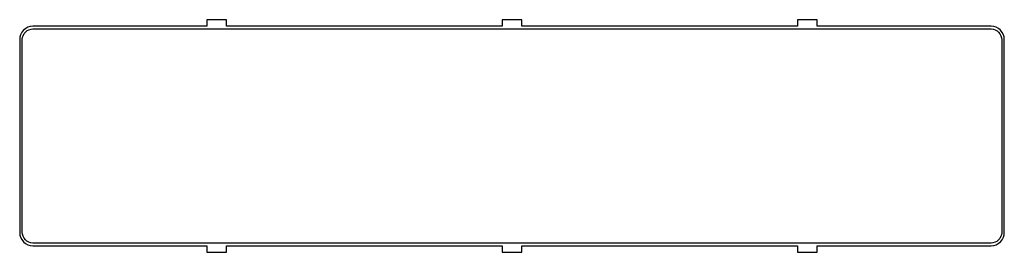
# Model space of a CAD drawing. Header units: millimetres. Extents: x -830 to 20750, y -651 to 3920.
# Tile 5 of 5: x 19250 to 20750, y -177 to 177. Entities that reach past the tile are written whole.
import ezdxf

# ---------------------------------------------------------------- set-up
doc = ezdxf.new("R2010")
doc.units = ezdxf.units.MM
doc.layers.add('B-B', color=7, linetype='Continuous')

msp = doc.modelspace()

# ---------------------------------------------------------------- linework, layer by layer
at = {"layer": 'B-B'}
for points in [[(20750, -146.8), (20750, 146.8), (20749.6, 150.8), (20748.6, 154.3), (20746.8, 157.8), (20744.2, 161.2), (20741.2, 163.6), (20737.4, 165.7), (20733.8, 166.8), (20730, 167.1), (20465, 167.1), (20465, 177.1), (20435, 177.1), (20435, 167.1), (20015, 167.1), (20015, 177.1), (19985, 177.1), (19985, 167.1), (19565, 167.1), (19565, 177.1), (19535, 177.1), (19535, 167.1), (19270, 167.1), (19266.1, 166.8), (19262.6, 165.7), (19259.2, 163.9), (19255.9, 161.2), (19253.4, 158.2), (19251.4, 154.3), (19250.4, 150.6), (19250, 146.8), (19250, -146.8), (19250.4, -150.8), (19251.4, -154.3), (19253.2, -157.8), (19255.9, -161.2), (19258.8, -163.6), (19262.6, -165.7), (19266.2, -166.8), (19270, -167.1), (19535, -167.1), (19535, -177.1), (19565, -177.1), (19565, -167.1), (19985, -167.1), (19985, -177.1), (20015, -177.1), (20015, -167.1), (20435, -167.1), (20435, -177.1), (20465, -177.1), (20465, -167.1), (20730, -167.1), (20733.9, -166.8), (20737.4, -165.7), (20740.8, -163.9), (20744.1, -161.2), (20746.6, -158.2), (20748.6, -154.3), (20749.6, -150.6), (20750, -146.8)], [(20746, -146.8), (20745.6, -150.4), (20744.9, -152.8), (20743.3, -155.9), (20741.3, -158.3), (20738.7, -160.5), (20735.9, -161.9), (20732.7, -162.8), (20730, -163.1), (19270, -163.1), (19266.5, -162.7), (19264.1, -161.9), (19261.1, -160.3), (19258.7, -158.3), (19256.6, -155.6), (19255.1, -152.8), (19254.2, -149.5), (19254, -146.8), (19254, 146.8), (19254.4, 150.4), (19255.1, 152.8), (19256.7, 155.9), (19258.7, 158.3), (19261.3, 160.5), (19264.1, 161.9), (19267.3, 162.8), (19270, 163.1), (20730, 163.1), (20733.5, 162.7), (20735.9, 161.9), (20738.9, 160.3), (20741.3, 158.3), (20743.4, 155.6), (20744.9, 152.8), (20745.8, 149.5), (20746, 146.8), (20746, -146.8)]]:
    msp.add_lwpolyline(points, dxfattribs=at)

doc.saveas('drawing.dxf')
